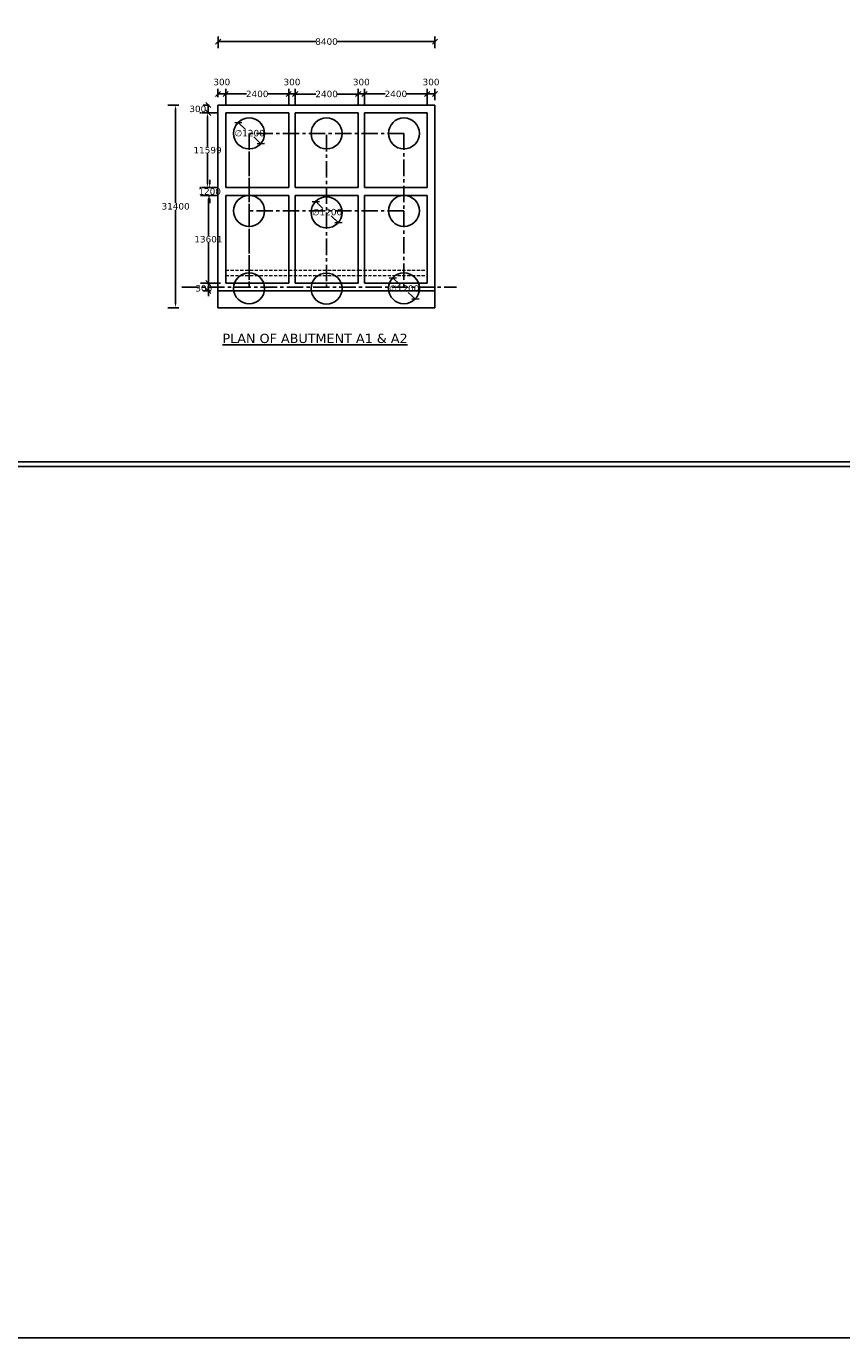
# Model space of a CAD drawing. Header units: millimetres. Extents: x -7746077780 to -3844657605, y -13315294818 to -6656873469.
# Tile 54 of 129: x -3871856291 to -3871824685, y -6657963078 to -6657912286. Entities that reach past the tile are written whole.
import ezdxf

# ---------------------------------------------------------------- set-up
doc = ezdxf.new("R2010")
doc.units = ezdxf.units.MM
doc.header["$MEASUREMENT"] = 0
doc.header["$PDMODE"] = 2
doc.linetypes.add('CENTER', pattern=[50.8, 31.75, -6.35, 6.35, -6.35])
doc.linetypes.add('HIDDEN', pattern=[0.375, 0.25, -0.125])
doc.layers.add('TEX', color=6, linetype='Continuous')
doc.layers.add('TEXT', color=7, linetype='Continuous')
doc.styles.get("Standard").update_dxf_attribs({"font": 'verdana.ttf', "height": 250})
doc.dimstyles.new('Copy of ISO-25--------4', dxfattribs={"dimtxt": 200, "dimasz": 150, "dimexe": 300, "dimexo": 300, "dimgap": 0.02, "dimtad": 0, "dimtih": 1, "dimtoh": 1, "dimdec": 0, "dimlfac": 4, "dimdsep": 46, "dimtxsty": 'Standard', "dimcen": 150, "dimclrd": 1, "dimclre": 1, "dimclrt": 1, "dimadec": 0, "dimazin": 0, "dimtfac": 1, "dimtdec": 0, "dimtmove": 2, "dimatfit": 3, "dimfxl": 0, "dimarcsym": 0})
doc.dimstyles.new('ISO-25', dxfattribs={"dimtxt": 250, "dimasz": 200, "dimexe": 200, "dimexo": 200, "dimgap": 0.02, "dimtad": 0, "dimtih": 1, "dimtoh": 1, "dimdec": 0, "dimdsep": 46, "dimtxsty": 'Standard', "dimblk": 'OBLIQUE', "dimcen": 150, "dimclrd": 1, "dimclre": 1, "dimclrt": 1, "dimadec": 0, "dimazin": 0, "dimtfac": 1, "dimtdec": 0, "dimtmove": 2, "dimatfit": 3, "dimldrblk": 'OBLIQUE', "dimfxl": 0, "dimarcsym": 0})

# ---------------------------------------------------------------- blocks, each defined once
blk = doc.blocks.new('_Oblique')
at = {"color": 0, "linetype": 'ByBlock', "lineweight": -2}
blk.add_line((-0.5, -0.5), (0.5, 0.5), dxfattribs=at)
blk = doc.blocks.new('*D711')
at = {"color": 1, "lineweight": -2, "ltscale": 20, "transparency": 16777216}
for p, q in [((-3871843429.547086, -6657915337.159816), (-3871843429.547086, -6657914709.478564)), ((-3871843179.547086, -6657914909.478564), (-3871843429.547086, -6657914909.478564)), ((-3871843179.547086, -6657915337.159816), (-3871843179.547086, -6657914709.478564))]:
    blk.add_line(p, q, dxfattribs=at)
at = {"layer": 'Defpoints', "color": 0, "ltscale": 20, "transparency": 16777216}
for p in [(-3871843429.547086, -6657914909.478564), (-3871843429.547086, -6657915537.159816), (-3871843179.547086, -6657915537.159816)]:
    blk.add_point(p, dxfattribs=at)
at = {"color": 1, "lineweight": -2, "ltscale": 20, "transparency": 16777216, "xscale": 200, "yscale": 200, "zscale": 200, "rotation": 180}
blk.add_blockref('_Oblique', (-3871843429.547086, -6657914909.478564), dxfattribs=at)
at = {"color": 1, "lineweight": -2, "ltscale": 20, "transparency": 16777216, "xscale": 200, "yscale": 200, "zscale": 200}
blk.add_blockref('_Oblique', (-3871843179.547086, -6657914909.478564), dxfattribs=at)
at = {"color": 1, "ltscale": 20, "transparency": 16777216, "insert": (-3871843304.547086, -6657914449.058893), "char_height": 250, "attachment_point": 5}
blk.add_mtext('300', dxfattribs=at)
blk = doc.blocks.new('*D712')
at = {"color": 1, "lineweight": -2, "ltscale": 20, "transparency": 16777216}
for p, q in [((-3871840752.550016, -6657915337.051564), (-3871840752.550016, -6657914709.248401)), ((-3871840752.550016, -6657914909.248401), (-3871840452.621597, -6657914909.248401)), ((-3871840452.621597, -6657915154.250119), (-3871840452.621597, -6657914709.248401))]:
    blk.add_line(p, q, dxfattribs=at)
at = {"layer": 'Defpoints', "color": 0, "ltscale": 20, "transparency": 16777216}
for p in [(-3871840452.621597, -6657914909.248401), (-3871840752.550016, -6657915537.051564), (-3871840452.621597, -6657915354.250119)]:
    blk.add_point(p, dxfattribs=at)
at = {"color": 1, "lineweight": -2, "ltscale": 20, "transparency": 16777216, "xscale": 200, "yscale": 200, "zscale": 200, "rotation": 180}
blk.add_blockref('_Oblique', (-3871840752.550016, -6657914909.248401), dxfattribs=at)
at = {"color": 1, "lineweight": -2, "ltscale": 20, "transparency": 16777216, "xscale": 200, "yscale": 200, "zscale": 200}
blk.add_blockref('_Oblique', (-3871840452.621597, -6657914909.248401), dxfattribs=at)
at = {"color": 1, "ltscale": 20, "transparency": 16777216, "insert": (-3871840602.585806, -6657914448.82873), "char_height": 250, "attachment_point": 5}
blk.add_mtext('300', dxfattribs=at)
blk = doc.blocks.new('*D713')
at = {"color": 1, "lineweight": -2, "ltscale": 20, "transparency": 16777216}
for p, q in [((-3871843179.547086, -6657914948.712743), (-3871843179.547086, -6657914709.157649)), ((-3871843179.547086, -6657914909.157649), (-3871842378.425838, -6657914909.157649)), ((-3871840752.550016, -6657914909.157649), (-3871841553.671264, -6657914909.157649)), ((-3871840752.550016, -6657915187.051564), (-3871840752.550016, -6657914709.157649))]:
    blk.add_line(p, q, dxfattribs=at)
at = {"layer": 'Defpoints', "color": 0, "ltscale": 20, "transparency": 16777216}
for p in [(-3871843179.547086, -6657914909.157649), (-3871843179.547086, -6657915148.712743), (-3871840752.550016, -6657915387.051564)]:
    blk.add_point(p, dxfattribs=at)
at = {"color": 1, "lineweight": -2, "ltscale": 20, "transparency": 16777216, "xscale": 200, "yscale": 200, "zscale": 200, "rotation": 180}
blk.add_blockref('_Oblique', (-3871843179.547086, -6657914909.157649), dxfattribs=at)
at = {"color": 1, "lineweight": -2, "ltscale": 20, "transparency": 16777216, "xscale": 200, "yscale": 200, "zscale": 200}
blk.add_blockref('_Oblique', (-3871840752.550016, -6657914909.157649), dxfattribs=at)
at = {"color": 1, "ltscale": 20, "transparency": 16777216, "insert": (-3871841966.048551, -6657914909.157649), "char_height": 250, "attachment_point": 5}
blk.add_mtext('2400', dxfattribs=at)
blk = doc.blocks.new('*D714')
at = {"color": 1, "lineweight": -2, "ltscale": 20, "transparency": 16777216}
for p, q in [((-3871845868.047084, -6657915137.159816), (-3871845868.047084, -6657914711.395232)), ((-3871845868.047084, -6657914911.395232), (-3871845061.174372, -6657914911.395232)), ((-3871843429.547086, -6657914911.395232), (-3871844236.419798, -6657914911.395232)), ((-3871843429.547086, -6657915137.159816), (-3871843429.547086, -6657914711.395232))]:
    blk.add_line(p, q, dxfattribs=at)
at = {"layer": 'Defpoints', "color": 0, "ltscale": 20, "transparency": 16777216}
for p in [(-3871845868.047084, -6657914911.395232), (-3871845868.047084, -6657915337.159816), (-3871843429.547086, -6657915337.159816)]:
    blk.add_point(p, dxfattribs=at)
at = {"color": 1, "lineweight": -2, "ltscale": 20, "transparency": 16777216, "xscale": 200, "yscale": 200, "zscale": 200, "rotation": 180}
blk.add_blockref('_Oblique', (-3871845868.047084, -6657914911.395232), dxfattribs=at)
at = {"color": 1, "lineweight": -2, "ltscale": 20, "transparency": 16777216, "xscale": 200, "yscale": 200, "zscale": 200}
blk.add_blockref('_Oblique', (-3871843429.547086, -6657914911.395232), dxfattribs=at)
at = {"color": 1, "ltscale": 20, "transparency": 16777216, "insert": (-3871844648.797085, -6657914911.395232), "char_height": 250, "attachment_point": 5}
blk.add_mtext('2400', dxfattribs=at)
blk = doc.blocks.new('*D715')
at = {"color": 1, "lineweight": -2, "ltscale": 20, "transparency": 16777216}
for p, q in [((-3871848861.623448, -6657915037.159816), (-3871848861.623448, -6657914708.888099)), ((-3871848561.623449, -6657914908.888099), (-3871848861.623448, -6657914908.888099)), ((-3871848561.623449, -6657915337.159816), (-3871848561.623449, -6657914708.888099))]:
    blk.add_line(p, q, dxfattribs=at)
at = {"layer": 'Defpoints', "color": 0, "ltscale": 20, "transparency": 16777216}
for p in [(-3871848861.623448, -6657914908.888099), (-3871848861.623448, -6657915237.159816), (-3871848561.623449, -6657915537.159816)]:
    blk.add_point(p, dxfattribs=at)
at = {"color": 1, "lineweight": -2, "ltscale": 20, "transparency": 16777216, "xscale": 200, "yscale": 200, "zscale": 200, "rotation": 180}
blk.add_blockref('_Oblique', (-3871848861.623448, -6657914908.888099), dxfattribs=at)
at = {"color": 1, "lineweight": -2, "ltscale": 20, "transparency": 16777216, "xscale": 200, "yscale": 200, "zscale": 200}
blk.add_blockref('_Oblique', (-3871848561.623449, -6657914908.888099), dxfattribs=at)
at = {"color": 1, "ltscale": 20, "transparency": 16777216, "insert": (-3871848711.623448, -6657914448.468428), "char_height": 250, "attachment_point": 5}
blk.add_mtext('300', dxfattribs=at)
blk = doc.blocks.new('*D716')
at = {"color": 1, "lineweight": -2, "ltscale": 20, "transparency": 16777216}
for p, q in [((-3871848761.623447, -6657922237.15967), (-3871849430.827123, -6657922237.15967)), ((-3871849230.827123, -6657922237.15967), (-3871849230.827123, -6657922037.15967)), ((-3871849230.827123, -6657922237.15967), (-3871849230.827123, -6657922537.15967)), ((-3871849131.612308, -6657922537.15967), (-3871849430.827123, -6657922537.15967)), ((-3871849230.827123, -6657922537.15967), (-3871849230.827123, -6657922737.15967))]:
    blk.add_line(p, q, dxfattribs=at)
at = {"layer": 'Defpoints', "color": 0, "ltscale": 20, "transparency": 16777216}
for p in [(-3871848561.623447, -6657922237.15967), (-3871849230.827123, -6657922537.15967), (-3871848931.612308, -6657922537.15967)]:
    blk.add_point(p, dxfattribs=at)
at = {"color": 1, "lineweight": -2, "ltscale": 20, "transparency": 16777216, "xscale": 200, "yscale": 200, "zscale": 200}
for p, rotation in [((-3871849230.827123, -6657922237.15967), 270), ((-3871849230.827123, -6657922537.15967), 90)]:
    blk.add_blockref('_Oblique', p, dxfattribs=dict(at, rotation=rotation))
at = {"color": 1, "ltscale": 20, "transparency": 16777216, "insert": (-3871849409.990482, -6657922437.15967), "char_height": 250, "attachment_point": 5}
blk.add_mtext('300', dxfattribs=at)
blk = doc.blocks.new('*D717')
at = {"color": 1, "lineweight": -2, "ltscale": 20, "transparency": 16777216}
for p, q in [((-3871848852.621593, -6657913129.958316), (-3871848852.621593, -6657912681.795428)), ((-3871848852.621593, -6657912881.795428), (-3871845068.27289, -6657912881.795428)), ((-3871840452.621595, -6657912881.795428), (-3871844236.970298, -6657912881.795428)), ((-3871840452.621595, -6657913129.958314), (-3871840452.621595, -6657912681.795428))]:
    blk.add_line(p, q, dxfattribs=at)
at = {"layer": 'Defpoints', "color": 0, "ltscale": 20, "transparency": 16777216}
for p in [(-3871840452.621595, -6657912881.795428), (-3871848852.621593, -6657913329.958316), (-3871840452.621595, -6657913329.958314)]:
    blk.add_point(p, dxfattribs=at)
at = {"color": 1, "lineweight": -2, "ltscale": 20, "transparency": 16777216, "xscale": 200, "yscale": 200, "zscale": 200, "rotation": 180}
blk.add_blockref('_Oblique', (-3871848852.621593, -6657912881.795428), dxfattribs=at)
at = {"color": 1, "lineweight": -2, "ltscale": 20, "transparency": 16777216, "xscale": 200, "yscale": 200, "zscale": 200}
blk.add_blockref('_Oblique', (-3871840452.621595, -6657912881.795428), dxfattribs=at)
at = {"color": 1, "ltscale": 20, "transparency": 16777216, "insert": (-3871844652.621594, -6657912881.795428), "char_height": 250, "attachment_point": 5}
blk.add_mtext('8400', dxfattribs=at)
blk = doc.blocks.new('*D718')
at = {"color": 1, "lineweight": -2, "ltscale": 20, "transparency": 16777216}
for p, q in [((-3871846117.930439, -6657915337.159816), (-3871846117.930439, -6657914708.888099)), ((-3871846117.930439, -6657914908.888099), (-3871845868.047084, -6657914908.888099)), ((-3871845868.047084, -6657915337.159816), (-3871845868.047084, -6657914708.888099))]:
    blk.add_line(p, q, dxfattribs=at)
at = {"layer": 'Defpoints', "color": 0, "ltscale": 20, "transparency": 16777216}
for p in [(-3871845868.047084, -6657914908.888099), (-3871846117.930439, -6657915537.159816), (-3871845868.047084, -6657915537.159816)]:
    blk.add_point(p, dxfattribs=at)
at = {"color": 1, "lineweight": -2, "ltscale": 20, "transparency": 16777216, "xscale": 200, "yscale": 200, "zscale": 200, "rotation": 180}
blk.add_blockref('_Oblique', (-3871846117.930439, -6657914908.888099), dxfattribs=at)
at = {"color": 1, "lineweight": -2, "ltscale": 20, "transparency": 16777216, "xscale": 200, "yscale": 200, "zscale": 200}
blk.add_blockref('_Oblique', (-3871845868.047084, -6657914908.888099), dxfattribs=at)
at = {"color": 1, "ltscale": 20, "transparency": 16777216, "insert": (-3871845992.988761, -6657914448.468428), "char_height": 250, "attachment_point": 5}
blk.add_mtext('300', dxfattribs=at)
blk = doc.blocks.new('*D719')
at = {"color": 1, "lineweight": -2, "ltscale": 20, "transparency": 16777216}
for p, q in [((-3871848561.623449, -6657915337.159816), (-3871848561.623449, -6657914708.888099)), ((-3871848561.623449, -6657914908.888099), (-3871847752.154231, -6657914908.888099)), ((-3871846117.930439, -6657914908.888099), (-3871846927.399657, -6657914908.888099)), ((-3871846117.930439, -6657915137.159816), (-3871846117.930439, -6657914708.888099))]:
    blk.add_line(p, q, dxfattribs=at)
at = {"layer": 'Defpoints', "color": 0, "ltscale": 20, "transparency": 16777216}
for p in [(-3871848561.623449, -6657914908.888099), (-3871848561.623449, -6657915537.159816), (-3871846117.930439, -6657915337.159816)]:
    blk.add_point(p, dxfattribs=at)
at = {"color": 1, "lineweight": -2, "ltscale": 20, "transparency": 16777216, "xscale": 200, "yscale": 200, "zscale": 200, "rotation": 180}
blk.add_blockref('_Oblique', (-3871848561.623449, -6657914908.888099), dxfattribs=at)
at = {"color": 1, "lineweight": -2, "ltscale": 20, "transparency": 16777216, "xscale": 200, "yscale": 200, "zscale": 200}
blk.add_blockref('_Oblique', (-3871846117.930439, -6657914908.888099), dxfattribs=at)
at = {"color": 1, "ltscale": 20, "transparency": 16777216, "insert": (-3871847339.776944, -6657914908.888099), "char_height": 250, "attachment_point": 5}
blk.add_mtext('2400', dxfattribs=at)
blk = doc.blocks.new('*D720')
at = {"color": 1, "lineweight": -2, "ltscale": 20, "transparency": 16777216}
for p, q in [((-3871845071.283376, -6657919078.028237), (-3871844790.683289, -6657919339.795154)), ((-3871844193.819762, -6657919896.598703), (-3871844474.419841, -6657919634.831796))]:
    blk.add_line(p, q, dxfattribs=at)
at = {"layer": 'Defpoints', "color": 0, "ltscale": 20, "transparency": 16777216}
for p in [(-3871845071.283376, -6657919078.028237), (-3871844193.819762, -6657919896.598703)]:
    blk.add_point(p, dxfattribs=at)
at = {"color": 1, "lineweight": -2, "ltscale": 20, "transparency": 16777216, "xscale": 200, "yscale": 200, "zscale": 200}
for p, rotation in [((-3871845071.283376, -6657919078.028237), 136.9887416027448), ((-3871844193.819762, -6657919896.598703), 316.9887416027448)]:
    blk.add_blockref('_Oblique', p, dxfattribs=dict(at, rotation=rotation))
at = {"color": 1, "ltscale": 20, "transparency": 16777216, "insert": (-3871844632.551568, -6657919487.313475), "char_height": 250, "attachment_point": 5}
blk.add_mtext('∅1200', dxfattribs=at)
blk = doc.blocks.new('*D721')
at = {"color": 1, "lineweight": -2, "ltscale": 20, "transparency": 16777216}
for p, q in [((-3871842080.735157, -6657922035.93934), (-3871841800.13508, -6657922297.706247)), ((-3871841203.271549, -6657922854.509806), (-3871841483.871635, -6657922592.742889))]:
    blk.add_line(p, q, dxfattribs=at)
at = {"layer": 'Defpoints', "color": 0, "ltscale": 20, "transparency": 16777216}
for p in [(-3871842080.735157, -6657922035.93934), (-3871841203.271549, -6657922854.509808)]:
    blk.add_point(p, dxfattribs=at)
at = {"color": 1, "lineweight": -2, "ltscale": 20, "transparency": 16777216, "xscale": 200, "yscale": 200, "zscale": 200}
for p, rotation in [((-3871842080.735157, -6657922035.93934), 136.9887414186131), ((-3871841203.271549, -6657922854.509808), 316.9887414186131)]:
    blk.add_blockref('_Oblique', p, dxfattribs=dict(at, rotation=rotation))
at = {"color": 1, "ltscale": 20, "transparency": 16777216, "insert": (-3871841642.003356, -6657922445.224569), "char_height": 250, "attachment_point": 5}
blk.add_mtext('∅1200', dxfattribs=at)
blk = doc.blocks.new('*D722')
at = {"color": 1, "lineweight": -2, "ltscale": 20, "transparency": 16777216}
for p, q in [((-3871849198.270537, -6657915337.159816), (-3871849434.658246, -6657915337.159816)), ((-3871848898.270537, -6657915637.159816), (-3871849434.658246, -6657915637.159816)), ((-3871849234.658246, -6657915337.159816), (-3871849234.658246, -6657915637.159816))]:
    blk.add_line(p, q, dxfattribs=at)
at = {"layer": 'Defpoints', "color": 0, "ltscale": 20, "transparency": 16777216}
for p in [(-3871849234.658246, -6657915637.159816), (-3871848998.270537, -6657915337.159816), (-3871848698.270537, -6657915637.159816)]:
    blk.add_point(p, dxfattribs=at)
at = {"color": 1, "lineweight": -2, "ltscale": 20, "transparency": 16777216, "xscale": 200, "yscale": 200, "zscale": 200}
for p, rotation in [((-3871849234.658246, -6657915337.159816), 90), ((-3871849234.658246, -6657915637.159816), 270)]:
    blk.add_blockref('_Oblique', p, dxfattribs=dict(at, rotation=rotation))
at = {"color": 1, "ltscale": 20, "transparency": 16777216, "insert": (-3871849641.217961, -6657915488.397935), "char_height": 250, "attachment_point": 5}
blk.add_mtext('300', dxfattribs=at)
blk = doc.blocks.new('*D723')
at = {"color": 1, "lineweight": -2, "ltscale": 20, "transparency": 16777216}
for p, q in [((-3871848071.283371, -6657916018.696574), (-3871847790.683292, -6657916280.463485)), ((-3871847193.819767, -6657916837.267036), (-3871847474.419847, -6657916575.500126))]:
    blk.add_line(p, q, dxfattribs=at)
at = {"layer": 'Defpoints', "color": 0, "ltscale": 20, "transparency": 16777216}
for p in [(-3871848071.283371, -6657916018.696574), (-3871847193.819767, -6657916837.267036)]:
    blk.add_point(p, dxfattribs=at)
at = {"color": 1, "lineweight": -2, "ltscale": 20, "transparency": 16777216, "xscale": 200, "yscale": 200, "zscale": 200}
for p, rotation in [((-3871848071.283371, -6657916018.696574), 136.9887414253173), ((-3871847193.819767, -6657916837.267036), 316.9887414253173)]:
    blk.add_blockref('_Oblique', p, dxfattribs=dict(at, rotation=rotation))
at = {"color": 1, "ltscale": 20, "transparency": 16777216, "insert": (-3871847632.551561, -6657916427.981806), "char_height": 250, "attachment_point": 5}
blk.add_mtext('∅1200', dxfattribs=at)
blk = doc.blocks.new('*D724')
at = {"layer": 'Defpoints', "color": 0, "ltscale": 20, "transparency": 16777216}
for p in [(-3871850501.796556, -6657915337.159816), (-3871850080.343631, -6657915337.159816), (-3871850080.343631, -6657923187.159742)]:
    blk.add_point(p, dxfattribs=at)
at = {"layer": 'TEX', "color": 1, "lineweight": -2, "ltscale": 20, "transparency": 16777216}
for p, q in [((-3871850380.343631, -6657915337.159816), (-3871850801.796556, -6657915337.159816)), ((-3871850501.796556, -6657915487.159816), (-3871850501.796556, -6657919131.934944)), ((-3871850501.796556, -6657923037.159742), (-3871850501.796556, -6657919392.384615)), ((-3871850380.343631, -6657923187.159742), (-3871850801.796556, -6657923187.159742))]:
    blk.add_line(p, q, dxfattribs=at)
at = {"layer": 'TEX', "color": 1, "ltscale": 20, "transparency": 16777216}
for points in [[(-3871850526.796556, -6657915487.159816), (-3871850476.796556, -6657915487.159816), (-3871850501.796556, -6657915337.159816)], [(-3871850526.796556, -6657923037.159742), (-3871850476.796556, -6657923037.159742), (-3871850501.796556, -6657923187.159742)]]:
    blk.add_solid(points, dxfattribs=at)
at = {"layer": 'TEX', "color": 1, "ltscale": 20, "transparency": 16777216, "insert": (-3871850501.796555, -6657919262.159781), "char_height": 250, "attachment_point": 5}
blk.add_mtext('31400', dxfattribs=at)
blk = doc.blocks.new('*D725')
at = {"layer": 'Defpoints', "color": 0, "ltscale": 20, "transparency": 16777216}
for p in [(-3871849181.421327, -6657918536.811193), (-3871848561.623447, -6657918536.811193), (-3871848561.623449, -6657918836.811193)]:
    blk.add_point(p, dxfattribs=at)
at = {"layer": 'TEX', "color": 1, "lineweight": -2, "ltscale": 20, "transparency": 16777216}
for p, q in [((-3871849181.421327, -6657918386.811193), (-3871849181.421327, -6657918236.811193)), ((-3871848861.623447, -6657918536.811193), (-3871849481.421327, -6657918536.811193)), ((-3871849181.421327, -6657918536.811193), (-3871849181.421327, -6657918556.586357)), ((-3871848861.623449, -6657918836.811193), (-3871849481.421327, -6657918836.811193)), ((-3871849181.421327, -6657918836.811193), (-3871849181.421327, -6657918817.036028)), ((-3871849181.421327, -6657918986.811193), (-3871849181.421327, -6657919136.811193))]:
    blk.add_line(p, q, dxfattribs=at)
at = {"layer": 'TEX', "color": 1, "ltscale": 20, "transparency": 16777216}
for points in [[(-3871849206.421327, -6657918386.811193), (-3871849156.421327, -6657918386.811193), (-3871849181.421327, -6657918536.811193)], [(-3871849206.421327, -6657918986.811193), (-3871849156.421327, -6657918986.811193), (-3871849181.421327, -6657918836.811193)]]:
    blk.add_solid(points, dxfattribs=at)
at = {"layer": 'TEX', "color": 1, "ltscale": 20, "transparency": 16777216, "insert": (-3871849181.421326, -6657918686.811193), "char_height": 250, "attachment_point": 5}
blk.add_mtext('1200', dxfattribs=at)
blk = doc.blocks.new('*D726')
at = {"layer": 'Defpoints', "color": 0, "ltscale": 20, "transparency": 16777216}
for p in [(-3871849263.730077, -6657915637.159816), (-3871849218.567377, -6657915637.159816), (-3871849210.443159, -6657918536.811193)]:
    blk.add_point(p, dxfattribs=at)
at = {"layer": 'TEX', "color": 1, "lineweight": -2, "ltscale": 20, "transparency": 16777216}
for p, q in [((-3871849518.567377, -6657915637.159816), (-3871849563.730077, -6657915637.159816)), ((-3871849263.730077, -6657915787.159816), (-3871849263.730077, -6657916956.844618)), ((-3871849263.730077, -6657918386.811193), (-3871849263.730077, -6657917217.12639)), ((-3871849510.443159, -6657918536.811193), (-3871849563.730077, -6657918536.811193))]:
    blk.add_line(p, q, dxfattribs=at)
at = {"layer": 'TEX', "color": 1, "ltscale": 20, "transparency": 16777216}
for points in [[(-3871849288.730077, -6657915787.159816), (-3871849238.730077, -6657915787.159816), (-3871849263.730077, -6657915637.159816)], [(-3871849288.730077, -6657918386.811193), (-3871849238.730077, -6657918386.811193), (-3871849263.730077, -6657918536.811193)]]:
    blk.add_solid(points, dxfattribs=at)
at = {"layer": 'TEX', "color": 1, "ltscale": 20, "transparency": 16777216, "insert": (-3871849263.730076, -6657917086.985505), "char_height": 250, "attachment_point": 5}
blk.add_mtext('11599', dxfattribs=at)
blk = doc.blocks.new('*D727')
at = {"layer": 'Defpoints', "color": 0, "ltscale": 20, "transparency": 16777216}
for p in [(-3871848561.623449, -6657918836.811193), (-3871849230.827123, -6657922237.15967), (-3871848561.623447, -6657922237.15967)]:
    blk.add_point(p, dxfattribs=at)
at = {"layer": 'TEX', "color": 1, "lineweight": -2, "ltscale": 20, "transparency": 16777216}
for p, q in [((-3871848861.623449, -6657918836.811193), (-3871849530.827123, -6657918836.811193)), ((-3871849230.827123, -6657918986.811193), (-3871849230.827123, -6657920406.760595)), ((-3871849230.827123, -6657922087.15967), (-3871849230.827123, -6657920667.210266)), ((-3871848861.623447, -6657922237.15967), (-3871849530.827123, -6657922237.15967))]:
    blk.add_line(p, q, dxfattribs=at)
at = {"layer": 'TEX', "color": 1, "ltscale": 20, "transparency": 16777216}
for points in [[(-3871849255.827123, -6657918986.811193), (-3871849205.827123, -6657918986.811193), (-3871849230.827123, -6657918836.811193)], [(-3871849255.827123, -6657922087.15967), (-3871849205.827123, -6657922087.15967), (-3871849230.827123, -6657922237.15967)]]:
    blk.add_solid(points, dxfattribs=at)
at = {"layer": 'TEX', "color": 1, "ltscale": 20, "transparency": 16777216, "insert": (-3871849230.827122, -6657920536.985432), "char_height": 250, "attachment_point": 5}
blk.add_mtext('13601', dxfattribs=at)

msp = doc.modelspace()

# ---------------------------------------------------------------- linework, layer by layer
at = {"ltscale": 20}
for p, q in [((-3871849189.495545, -6657915637.159816), (-3871849503.431593, -6657915637.159816)), ((-3871848861.623447, -6657915337.159816), (-3871848861.623447, -6657919687.159669)), ((-3871848561.623447, -6657915637.159816), (-3871848561.623447, -6657918536.811193)), ((-3871846118.047084, -6657915637.159816), (-3871846118.047079, -6657918536.811193)), ((-3871845868.047084, -6657915637.159816), (-3871845868.04708, -6657918536.811193)), ((-3871843429.547086, -6657915637.159816), (-3871843429.547081, -6657918536.811193)), ((-3871843179.547086, -6657915637.159816), (-3871843179.54708, -6657918536.811193)), ((-3871840754.547082, -6657915637.159816), (-3871840754.547081, -6657918536.811193)), ((-3871840454.547082, -6657915337.159816), (-3871840454.547079, -6657922737.159671)), ((-3871846118.047079, -6657918536.811193), (-3871848561.623447, -6657918536.811193)), ((-3871843429.547081, -6657918536.811193), (-3871845868.04708, -6657918536.811193)), ((-3871840754.547081, -6657918536.811193), (-3871843179.54708, -6657918536.811193)), ((-3871846116.992836, -6657918836.811193), (-3871848561.623449, -6657918836.811193)), ((-3871848561.623449, -6657918836.811193), (-3871848561.623447, -6657922237.15967)), ((-3871846116.992835, -6657918836.811193), (-3871846116.992834, -6657922237.15967)), ((-3871843429.547084, -6657918836.811193), (-3871845867.047082, -6657918836.811193)), ((-3871845867.047082, -6657918836.811193), (-3871845867.047082, -6657922237.15967)), ((-3871843429.547084, -6657918836.811193), (-3871843429.547081, -6657922237.159669)), ((-3871840754.547081, -6657918836.811193), (-3871843179.547084, -6657918836.811193)), ((-3871843179.547084, -6657918836.811193), (-3871843179.547081, -6657922237.159669)), ((-3871840754.547081, -6657918836.811193), (-3871840754.547079, -6657922237.159669)), ((-3871848861.623447, -6657919687.159668), (-3871848861.623447, -6657922737.159669)), ((-3871846091.992834, -6657919687.15967), (-3871846104.523447, -6657919687.15967)), ((-3871846091.992834, -6657919887.15967), (-3871846104.523447, -6657919887.15967)), ((-3871846116.992834, -6657922237.15967), (-3871848561.623447, -6657922237.15967)), ((-3871843429.547081, -6657922237.159669), (-3871845867.047082, -6657922237.15967)), ((-3871840754.547079, -6657922237.159669), (-3871843179.547081, -6657922237.159669)), ((-3871840454.547081, -6657922537.159669), (-3871848861.623447, -6657922537.15967)), ((-3871847402.621595, -6657923187.15974), (-3871841902.621595, -6657923187.159742))]:
    msp.add_line(p, q, dxfattribs=at)
for points in [[(-3871847382.621597, -6657923187.159742), (-3871848861.623447, -6657923187.159742), (-3871848861.623447, -6657922736.811206)], [(-3871841922.621593, -6657923187.159742), (-3871840454.547079, -6657923187.159742), (-3871840454.547079, -6657922736.811206)]]:
    msp.add_lwpolyline(points, dxfattribs=at)
for centre, radius in [((-3871847652.621594, -6657916437.159816), 599.999999), ((-3871844652.621594, -6657916437.159816), 599.999999), ((-3871841652.621595, -6657916437.159816), 599.999999), ((-3871847652.621595, -6657919437.159742), 599.999999), ((-3871844652.621596, -6657919496.491478), 600), ((-3871841652.621595, -6657919437.159742), 599.999999), ((-3871847652.621595, -6657922437.159669), 600), ((-3871844652.621597, -6657922446.158908), 600), ((-3871841652.621595, -6657922437.159669), 600)]:
    msp.add_circle(centre, radius, dxfattribs=at)
at = {"layer": 'TEX', "color": 0, "ltscale": 20}
for p, q in [((-3871848861.623447, -6657915337.159816), (-3871840454.547082, -6657915337.159816)), ((-3871846118.047084, -6657915637.159816), (-3871848561.623448, -6657915637.159816)), ((-3871843429.547085, -6657915637.159816), (-3871845868.047083, -6657915637.159816)), ((-3871840754.547082, -6657915637.159816), (-3871843179.547086, -6657915637.159816)), ((-3871840754.547081, -6657921736.811193), (-3871840754.547081, -6657918836.811193))]:
    msp.add_line(p, q, dxfattribs=at)
at = {"layer": 'TEX', "color": 4, "linetype": 'CENTER', "ltscale": 20}
for p, q in [((-3871847652.621596, -6657916437.159816), (-3871847652.621595, -6657919437.159742)), ((-3871841652.621595, -6657916437.159816), (-3871847652.621596, -6657916437.159816)), ((-3871844652.621596, -6657916496.491551), (-3871844652.621596, -6657919437.159742)), ((-3871841652.621595, -6657916437.159816), (-3871841652.621597, -6657919437.159742)), ((-3871847652.621595, -6657917137.159743), (-3871847652.621595, -6657919437.159742)), ((-3871847652.621596, -6657919437.159742), (-3871847652.621595, -6657922387.15967)), ((-3871841652.621595, -6657919437.159742), (-3871847652.621596, -6657919437.159742)), ((-3871844652.621596, -6657919496.491478), (-3871844652.621596, -6657922387.159669)), ((-3871841652.621595, -6657919437.159742), (-3871841652.621597, -6657922387.15967)), ((-3871847652.621595, -6657920137.15967), (-3871847652.621595, -6657922387.15967)), ((-3871850254.149107, -6657922387.15967), (-3871839621.399465, -6657922387.15967))]:
    msp.add_line(p, q, dxfattribs=at)
at = {"layer": 'TEX', "color": 3, "ltscale": 20}
msp.add_lwpolyline([(-3871674923.332241, -6657963077.984943), (-3872169213.332241, -6657963077.984943), (-3872169213.332241, -6657740557.984943), (-3871674923.332241, -6657740557.984943)], close=True, dxfattribs=at)
at = {"layer": 'TEX', "color": 7, "ltscale": 20}
for points in [[(-3871699823.332241, -6657929337.984943), (-3871891773.332241, -6657929337.984943), (-3871891773.332241, -6657846437.984943), (-3871699823.332241, -6657846437.984943)], [(-3871700033.332241, -6657929157.984943), (-3871891383.332241, -6657929157.984943), (-3871891383.332241, -6657846927.984943), (-3871700033.332241, -6657846927.984943)]]:
    msp.add_lwpolyline(points, close=True, dxfattribs=at)
at = {"layer": 'TEXT', "color": 2, "linetype": 'HIDDEN', "lineweight": 13, "ltscale": 500}
for p, q in [((-3871848561.623447, -6657921736.811201), (-3871846104.523447, -6657921736.811196)), ((-3871846104.523447, -6657921736.811196), (-3871843404.547081, -6657921736.811195)), ((-3871843404.547081, -6657921736.811195), (-3871840754.547081, -6657921736.811193)), ((-3871848561.623447, -6657921936.811199), (-3871846104.523447, -6657921936.811195)), ((-3871846104.523447, -6657921936.811195), (-3871843404.547081, -6657921936.811193)), ((-3871843404.547081, -6657921936.811193), (-3871840754.547081, -6657921936.811191))]:
    msp.add_line(p, q, dxfattribs=at)

# ---------------------------------------------------------------- texts
at = {"ltscale": 20, "char_height": 300, "width": 6037.08457566, "attachment_point": 1}
for insert in [(-3872093799.012653, -6657913653.318133), (-3872109839.012653, -6657913763.318133)]:
    msp.add_mtext('\\pi917.33;{\\LFOUNDATION LEVEL \\P\\pi1600.6;R.L. 71.000 M}', dxfattribs=dict(at, insert=insert))
at = {"layer": 'TEX', "insert": (-3871977338.68645, -6657925731.695536), "char_height": 602.98333333, "width": 19412.92919813, "attachment_point": 1}
msp.add_mtext('\\pi2414.7;{\\fTimes New Roman|b1|i0|c0|p18;\\LCONSTRUCTION OF HIGH LEVEL \\P\\pi1694.5;BRIDGE ACROSS BAGNAI NALLA ON \\P\\pi3748.3;LACHKERA - LAFIN  ROAD.}', dxfattribs=at)
at = {"layer": 'TEXT', "color": 191, "insert": (-3871848685.37466, -6657924194.457928), "char_height": 360, "width": 10824.42797009, "attachment_point": 1}
msp.add_mtext('{\\LPLAN OF ABUTMENT A1 & A2}', dxfattribs=at)

# ---------------------------------------------------------------- dimensions: what is measured, and where the dimension line sits
at = {"ltscale": 20}
for base, p1, p2, picture, middle in [((-3871840452.621595, -6657912881.795428), (-3871848852.621593, -6657913329.958316), (-3871840452.621595, -6657913329.958314), '*D717', (-3871844652.621594, -6657912881.795428)), ((-3871848861.623448, -6657914908.888099), (-3871848561.623449, -6657915537.159816), (-3871848861.623448, -6657915237.159816), '*D715', (-3871848711.623448, -6657914448.468428)), ((-3871840452.621597, -6657914909.248401), (-3871840752.550016, -6657915537.051564), (-3871840452.621597, -6657915354.250119), '*D712', (-3871840602.585806, -6657914448.82873))]:
    dim = msp.add_linear_dim(base=base, p1=p1, p2=p2, dimstyle='ISO-25', dxfattribs=at)
    dim.commit()
    dim.dimension.update_dxf_attribs({"geometry": picture, "text_midpoint": middle})
for base, p1, p2, text, picture, middle in [((-3871845868.047084, -6657914908.888099), (-3871846117.930439, -6657915537.159816), (-3871845868.047084, -6657915537.159816), '300', '*D718', (-3871845992.988761, -6657914448.468428)), ((-3871843429.547086, -6657914909.478564), (-3871843179.547086, -6657915537.159816), (-3871843429.547086, -6657915537.159816), '300', '*D711', (-3871843304.547086, -6657914449.058893)), ((-3871848561.623449, -6657914908.888099), (-3871846117.930439, -6657915337.159816), (-3871848561.623449, -6657915537.159816), '2400', '*D719', (-3871847339.776944, -6657914908.888099)), ((-3871845868.047084, -6657914911.395232), (-3871843429.547086, -6657915337.159816), (-3871845868.047084, -6657915337.159816), '2400', '*D714', (-3871844648.797085, -6657914911.395232)), ((-3871843179.547086, -6657914909.157649), (-3871840752.550016, -6657915387.051564), (-3871843179.547086, -6657915148.712743), '2400', '*D713', (-3871841966.048551, -6657914909.157649))]:
    dim = msp.add_linear_dim(base=base, p1=p1, p2=p2, text=text, dimstyle='ISO-25', dxfattribs=at)
    dim.commit()
    dim.dimension.update_dxf_attribs({"geometry": picture, "text_midpoint": middle})
for base, p1, p2, picture, middle in [((-3871849234.658246, -6657915637.159816), (-3871848998.270537, -6657915337.159816), (-3871848698.270537, -6657915637.159816), '*D722', (-3871849641.217961, -6657915488.397935)), ((-3871849230.827123, -6657922537.15967), (-3871848561.623447, -6657922237.15967), (-3871848931.612308, -6657922537.15967), '*D716', (-3871849409.990482, -6657922437.15967))]:
    dim = msp.add_linear_dim(base=base, p1=p1, p2=p2, angle=270, dimstyle='ISO-25', dxfattribs=at)
    dim.commit()
    dim.dimension.update_dxf_attribs({"geometry": picture, "text_midpoint": middle, "dimtype": 160})
for p1, p2, picture, middle in [((-3871848071.283371, -6657916018.696574), (-3871847193.819767, -6657916837.267036), '*D723', (-3871847632.551561, -6657916427.981806)), ((-3871845071.283376, -6657919078.028237), (-3871844193.819762, -6657919896.598703), '*D720', (-3871844632.551568, -6657919487.313475)), ((-3871842080.735157, -6657922035.93934), (-3871841203.271549, -6657922854.509808), '*D721', (-3871841642.003356, -6657922445.224569))]:
    dim = msp.add_diameter_dim_2p(p1=p1, p2=p2, dimstyle='ISO-25', dxfattribs=at)
    dim.commit()
    dim.dimension.update_dxf_attribs({"geometry": picture, "text_midpoint": middle, "dimtype": 163})
at = {"layer": 'TEX', "color": 0, "ltscale": 20}
for base, p1, p2, picture, middle in [((-3871850501.796556, -6657915337.159816), (-3871850080.343631, -6657923187.159742), (-3871850080.343631, -6657915337.159816), '*D724', (-3871850501.796555, -6657919262.159781)), ((-3871849263.730077, -6657915637.159816), (-3871849210.443159, -6657918536.811193), (-3871849218.567377, -6657915637.159816), '*D726', (-3871849263.730076, -6657917086.985505)), ((-3871849181.421327, -6657918536.811193), (-3871848561.623449, -6657918836.811193), (-3871848561.623447, -6657918536.811193), '*D725', (-3871849181.421326, -6657918686.811193)), ((-3871849230.827123, -6657922237.15967), (-3871848561.623449, -6657918836.811193), (-3871848561.623447, -6657922237.15967), '*D727', (-3871849230.827122, -6657920536.985432))]:
    dim = msp.add_linear_dim(base=base, p1=p1, p2=p2, angle=270, dimstyle='Copy of ISO-25--------4', override={"dimtxt": 350, "dimfxl": 0.05, "dimarcsym": 2}, dxfattribs=at)
    dim.commit()
    dim.dimension.update_dxf_attribs({"geometry": picture, "text_midpoint": middle})

doc.saveas('drawing.dxf')
